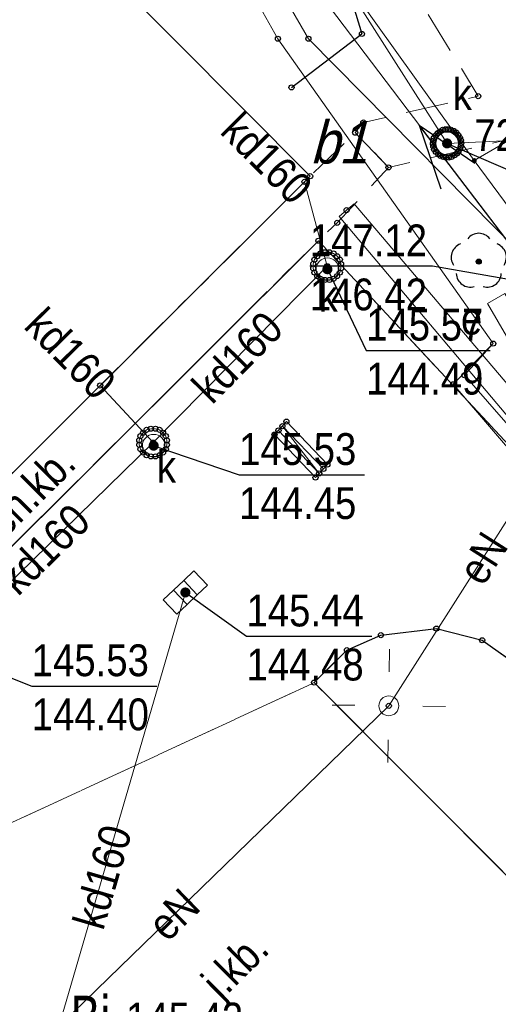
# Model space of a CAD drawing. Header units: metres. Extents: x 5548743 to 5556416, y 5707500 to 5714000.
# Tile 211 of 244: x 5554382 to 5554399, y 5710511 to 5710546. Entities that reach past the tile are written whole.
import ezdxf
from ezdxf.enums import TextEntityAlignment as Align

# ---------------------------------------------------------------- set-up
doc = ezdxf.new("R2010")
doc.units = ezdxf.units.M
for name, pattern in [('1.5_0.75', [2.25, 1.5, -0.75]), ('2.25_0.75', [3, 2.25, -0.75]), ('219-1000', [0]), ('suep_nn_1000', [0])]:
    doc.linetypes.add(name, pattern=pattern)
doc.layers.get('0').update_dxf_attribs({"color": 2, "lineweight": 5})
doc.styles.get("Standard").update_dxf_attribs({"font": 'Working1250', "width": 0.75})
doc.linetypes.add('902-1000', pattern='A,5,0,[1,ksztalty.shx,S=1,R=0,X=0,Y=0],5', length=10)
doc.linetypes.add('otdn_1000', pattern='A,7,0,[21,ksztalty.shx,S=0.7,R=0,X=0,Y=0]', length=7)

# ---------------------------------------------------------------- blocks, each defined once
blk = doc.blocks.new('PUNKTBUD')
at = {"color": 0}
blk.add_circle((0, 0), 0.09, dxfattribs=at)
blk = doc.blocks.new('203')
at = {"linetype": 'Continuous', "lineweight": 0}
h = blk.add_hatch(color=0, dxfattribs=at)
edge = h.paths.add_edge_path()
edge.add_arc((0, 0), 0.09, 0, 360)
blk = doc.blocks.new('SUEP1')
at = {"color": 0, "linetype": 'Continuous'}
for p, q in [((7.5, 0), (5.25, 0.75)), ((22.5, 0), (20.25, 0.75)), ((0, 0), (7.5, 0)), ((7.5, 0), (5.25, -0.75)), ((7.5, 0), (22.5, 0)), ((22.5, 0), (20.25, -0.75))]:
    blk.add_line(p, q, dxfattribs=at)
blk = doc.blocks.new('SM01')
at = {"color": 0, "linetype": 'Continuous', "lineweight": 13}
for p, q in [((-0.848, 0.848), (-1.414, 1.414)), ((0.849, 0.848), (1.414, 1.414)), ((-0.848, -0.849), (-1.414, -1.414)), ((0.849, -0.849), (1.414, -1.414))]:
    blk.add_line(p, q, dxfattribs=at)
blk.add_circle((0, 0), 0.35, dxfattribs=at)
blk = doc.blocks.new('PW01')
at = {"linetype": 'Continuous', "lineweight": 13}
h = blk.add_hatch(color=0, dxfattribs=at)
edge = h.paths.add_edge_path()
edge.add_arc((0, 0), 0.18, 0, 360)
blk = doc.blocks.new('US05')
at = {"color": 0, "linetype": 'Continuous', "lineweight": 13}
for p, q in [((-0.75, -0.35), (-0.75, 0.35)), ((-0.75, 0.35), (-0.25, 0.35)), ((-0.25, -0.35), (-0.25, 0.35)), ((-0.25, 0.35), (0.25, 0.35)), ((0.25, -0.35), (0.25, 0.35)), ((0.25, 0.35), (0.75, 0.35)), ((0.75, -0.35), (0.75, 0.35)), ((-0.75, -0.35), (-0.25, -0.35)), ((-0.25, -0.35), (0.25, -0.35)), ((0.25, -0.35), (0.75, -0.35))]:
    blk.add_line(p, q, dxfattribs=at)
blk = doc.blocks.new('US22')
at = {"color": 0, "linetype": 'Continuous', "lineweight": 0}
blk.add_circle((0, 0), 0.4, dxfattribs=at)
blk = doc.blocks.new('US18')
at = {"color": 0, "linetype": 'Continuous', "lineweight": 13}
for p, q in [((-0.75, -0.35), (-0.75, 0.35)), ((-0.75, 0.35), (0.75, 0.35)), ((0.75, -0.35), (0.75, 0.35)), ((-0.75, -0.35), (0.75, -0.35))]:
    blk.add_line(p, q, dxfattribs=at)
blk = doc.blocks.new('OP021')
at = {"linetype": 'Continuous', "lineweight": 13}
h = blk.add_hatch(color=0, dxfattribs=at)
edge = h.paths.add_edge_path()
edge.add_arc((0, 0), 0.1, 0, 360)
at = {"color": 0, "linetype": 'Continuous', "lineweight": -3}
for centre, start, end in [((0, 0.5), 38.316, 141.684), ((-0.476, 0.154), 110.388, 213.756), ((0.476, 0.154), 326.244, 69.612), ((-0.294, -0.404), 182.272, 285.64), ((0.294, -0.404), 254.36, 357.728), ((0.294, -0.404), 254.36, 357.728)]:
    blk.add_arc(centre, 0.5, start, end, dxfattribs=at)
blk = doc.blocks.new('PIKIETAW1891')
at = {"color": 0}
blk.add_circle((0, 0), 0.09, dxfattribs=at)

msp = doc.modelspace()

# ---------------------------------------------------------------- linework, layer by layer
at = {"layer": '218-kontur użytku gruntowego', "color": 3, "linetype": 'CONTINUOUS', "lineweight": 18, "flags": 128}
for points in [[(5554397.9, 5710540.87), (5554382.45, 5710562.47)], [(5554382.45, 5710562.47), (5554397.9, 5710540.87)], [(5554397.9, 5710540.87), (5554434.63, 5710562.21)], [(5554434.63, 5710562.21), (5554397.9, 5710540.87)], [(5554413.41, 5710519.89), (5554397.9, 5710540.87)], [(5554397.9, 5710540.87), (5554413.41, 5710519.89)]]:
    msp.add_lwpolyline(points, dxfattribs=at)
at = {"layer": '219-działka ewidencyjna', "color": 7, "linetype": '219-1000', "lineweight": 18, "flags": 128}
for points in [[(5554382.45, 5710562.47), (5554397.9, 5710540.87)], [(5554434.63, 5710562.21), (5554397.9, 5710540.87)], [(5554397.9, 5710540.87), (5554413.41, 5710519.89)]]:
    msp.add_lwpolyline(points, dxfattribs=at)
at = {"layer": '312-budynek ewidencyjny', "color": 7, "linetype": 'CONTINUOUS', "lineweight": 35, "flags": 128}
for points in [[(5554375.37, 5710557.14), (5554392.1, 5710540.32)], [(5554392.1, 5710540.32), (5554377.22, 5710525.48)]]:
    msp.add_lwpolyline(points, dxfattribs=at)
at = {"layer": 'chodnik', "color": 7, "linetype": '1.5_0.75', "lineweight": 18, "flags": 128}
for points in [[(5554409.6, 5710545.62), (5554415.1, 5710548.81), (5554424.57, 5710554.26), (5554423.48, 5710556.08), (5554421.45, 5710554.89), (5554419.97, 5710557.46), (5554419.57, 5710558.15), (5554416.73, 5710556.51), (5554417.08, 5710555.92), (5554418.62, 5710553.3), (5554415.59, 5710551.64), (5554414.79, 5710552.95), (5554411.31, 5710550.93), (5554410.54, 5710552.2), (5554410.21, 5710552.76), (5554407.17, 5710551.01), (5554407.6, 5710550.29), (5554409.1, 5710547.77), (5554402.53, 5710543.98), (5554402, 5710544.89), (5554401.03, 5710544.35), (5554386.59, 5710567.79), (5554374.1, 5710581.99), (5554358.19, 5710600.16), (5554356.05, 5710597.82), (5554384.2, 5710565.77), (5554398.04, 5710543.15), (5554393.98, 5710542.22), (5554393.69, 5710541.86), (5554394.87, 5710540.63), (5554399, 5710541.59), (5554401.02, 5710538.25), (5554402.9, 5710535.82), (5554401.94, 5710535.09), (5554403.5, 5710533.11), (5554404.4, 5710533.82), (5554408.42, 5710528.67), (5554407.51, 5710528), (5554409.02, 5710525.97), (5554409.97, 5710526.73), (5554411.75, 5710524.49), (5554416.03, 5710519.11), (5554418.7, 5710520.56), (5554418.31, 5710521.08), (5554416.25, 5710523.69), (5554414.24, 5710526.31), (5554408.62, 5710533.5), (5554406.48, 5710536.28), (5554403.82, 5710539.7), (5554402.71, 5710541.62)], [(5554394.87, 5710540.63), (5554393.69, 5710541.86), (5554392.1, 5710540.32), (5554377.22, 5710525.48), (5554376.74, 5710525.96), (5554376.8, 5710526.02), (5554376.54, 5710526.25), (5554368.29, 5710518.05), (5554368.54, 5710517.8), (5554368.61, 5710517.87), (5554369.08, 5710517.4), (5554353.45, 5710501.86), (5554354.7, 5710500.51), (5554368.95, 5710514.67), (5554372.41, 5710511.24), (5554376.17, 5710514.97), (5554372.75, 5710518.44), (5554392.39, 5710538.04), (5554393.06, 5710538.67)]]:
    msp.add_lwpolyline(points, close=True, dxfattribs=at)
at = {"layer": 'jezdnia', "color": 7, "linetype": '2.25_0.75', "lineweight": 18, "flags": 128}
msp.add_lwpolyline([(5554349.2, 5710506.12), (5554347.79, 5710504.73), (5554345.62, 5710502.56), (5554346.13, 5710502.05), (5554355.97, 5710492.22), (5554356.42, 5710491.77), (5554357.25, 5710490.94), (5554357.4, 5710490.79), (5554370.91, 5710477.32), (5554371.36, 5710476.91), (5554371.82, 5710476.4), (5554372.76, 5710474.83), (5554373.11, 5710473.91), (5554373.2, 5710473.08), (5554373.16, 5710472.16), (5554372.84, 5710471.07), (5554380.83, 5710483.08), (5554379.04, 5710481.37), (5554377.53, 5710480.89), (5554376.56, 5710481.41), (5554376.24, 5710482.57), (5554376.67, 5710483.77), (5554377.63, 5710485.24), (5554385.64, 5710493.3), (5554395.08, 5710502.7), (5554403.72, 5710511.31), (5554405.02, 5710513.02), (5554405.93, 5710515.08), (5554406.37, 5710517.06), (5554406.48, 5710518.65), (5554406.24, 5710520.89), (5554405.58, 5710522.95), (5554404.65, 5710524.61), (5554403.44, 5710526.16), (5554392.39, 5710538.04), (5554372.75, 5710518.44), (5554376.17, 5710514.97), (5554392.24, 5710522.41), (5554393.4, 5710523.56), (5554394.6, 5710524.09), (5554396.56, 5710524.32), (5554398.18, 5710523.91), (5554399.68, 5710522.85), (5554400.57, 5710521.71), (5554401.15, 5710519.68), (5554400.75, 5710517.28), (5554399.29, 5710515.34), (5554392.24, 5710522.41), (5554376.17, 5710514.97), (5554372.41, 5710511.24), (5554366.42, 5710496.69), (5554373.52, 5710489.64), (5554373.15, 5710489.18), (5554371.8, 5710488.35), (5554370.28, 5710488.03), (5554368.28, 5710488.18), (5554366.06, 5710489.38), (5554365.07, 5710490.8), (5554364.6, 5710492.63), (5554364.77, 5710494.14), (5554365.27, 5710495.3), (5554365.72, 5710495.96), (5554366.42, 5710496.69), (5554372.41, 5710511.24), (5554368.95, 5710514.67), (5554354.7, 5710500.51), (5554353.45, 5710501.86)], close=True, dxfattribs=at)
at = {"layer": 'komora podziemna', "color": 34, "linetype": 'CONTINUOUS', "lineweight": 18, "flags": 128}
for points in [[(5554393.05, 5710537.49), (5554393.15, 5710537.37), (5554393.19, 5710537.22), (5554393.19, 5710537.06), (5554393.15, 5710536.91), (5554393.05, 5710536.79), (5554392.93, 5710536.69), (5554392.78, 5710536.65), (5554392.62, 5710536.65), (5554392.47, 5710536.69), (5554392.35, 5710536.79), (5554392.25, 5710536.91), (5554392.21, 5710537.06), (5554392.21, 5710537.22), (5554392.25, 5710537.37), (5554392.35, 5710537.49), (5554392.47, 5710537.59), (5554392.62, 5710537.63), (5554392.78, 5710537.63), (5554392.93, 5710537.59)], [(5554386.9, 5710531.25), (5554387, 5710531.13), (5554387.04, 5710530.98), (5554387.04, 5710530.82), (5554387, 5710530.67), (5554386.9, 5710530.55), (5554386.78, 5710530.45), (5554386.63, 5710530.41), (5554386.47, 5710530.41), (5554386.32, 5710530.45), (5554386.2, 5710530.55), (5554386.1, 5710530.67), (5554386.06, 5710530.82), (5554386.06, 5710530.98), (5554386.1, 5710531.13), (5554386.2, 5710531.25), (5554386.32, 5710531.35), (5554386.47, 5710531.39), (5554386.63, 5710531.39), (5554386.78, 5710531.35)]]:
    msp.add_lwpolyline(points, close=True, dxfattribs=at)
at = {"layer": 'krawężnik', "color": 7, "linetype": 'CONTINUOUS', "lineweight": 25, "flags": 128}
for points in [[(5554392.39, 5710538.04), (5554372.75, 5710518.44), (5554376.17, 5710514.97)], [(5554408.24, 5710510.92), (5554397.54, 5710501.36), (5554389.3, 5710493.54), (5554381.69, 5710484.46), (5554380.83, 5710483.08), (5554379.04, 5710481.37), (5554377.53, 5710480.89), (5554376.56, 5710481.41), (5554376.24, 5710482.57), (5554376.67, 5710483.77), (5554377.63, 5710485.24), (5554385.64, 5710493.3), (5554395.08, 5710502.7), (5554403.72, 5710511.31), (5554405.02, 5710513.02), (5554405.93, 5710515.08), (5554406.37, 5710517.06), (5554406.48, 5710518.65), (5554406.24, 5710520.89), (5554405.58, 5710522.95), (5554404.65, 5710524.61), (5554403.44, 5710526.16), (5554392.39, 5710538.04)]]:
    msp.add_lwpolyline(points, dxfattribs=at)
msp.add_lwpolyline([(5554392.24, 5710522.41), (5554393.4, 5710523.56), (5554394.6, 5710524.09), (5554396.56, 5710524.32), (5554398.18, 5710523.91), (5554399.68, 5710522.85), (5554400.57, 5710521.71), (5554401.15, 5710519.68), (5554400.75, 5710517.28), (5554399.29, 5710515.34)], close=True, dxfattribs=at)
at = {"layer": 'ogrodzenie trwałe', "color": 7, "linetype": '902-1000', "lineweight": 25, "flags": 128}
for points in [[(5554333.06, 5710551.62), (5554368.63, 5710581.35), (5554393.32, 5710547.34), (5554393.93, 5710545.35)], [(5554391.44, 5710543.46), (5554393.93, 5710545.35)]]:
    msp.add_lwpolyline(points, dxfattribs=at)
at = {"layer": 'przewód elektroenergetyczny niskiego napięcia', "color": 1, "linetype": 'suep_nn_1000', "lineweight": 18, "flags": 128}
msp.add_lwpolyline([(5554409.56, 5710524.2), (5554376.77, 5710567.41)], dxfattribs=at)
at = {"layer": 'przewód elektroenergetyczny podziemny', "color": 1, "linetype": 'CONTINUOUS', "lineweight": 18, "flags": 128}
for points in [[(5554388.94, 5710561.37), (5554386.66, 5710559.01), (5554385.65, 5710556.23), (5554392.04, 5710545.18), (5554400.54, 5710536.57), (5554399.64, 5710535.38), (5554399.84, 5710535.3)], [(5554376.7, 5710555.98), (5554377.21, 5710555.65), (5554382.26, 5710560.65), (5554390.96, 5710545.18), (5554398.57, 5710534.4)], [(5554398.57, 5710534.4), (5554397.16, 5710532.96), (5554400, 5710529.64), (5554394.88, 5710521.59), (5554379.16, 5710506.32), (5554368.13, 5710494.92)], [(5554398.57, 5710534.4), (5554397.55, 5710533.28), (5554406.98, 5710522.49), (5554407.51, 5710521.08), (5554405.81, 5710513.14), (5554406.66, 5710511.48), (5554415.71, 5710501)]]:
    msp.add_lwpolyline(points, dxfattribs=at)
at = {"layer": 'przewód kanalizacyjny', "color": 34, "linetype": 'CONTINUOUS', "lineweight": 18, "flags": 128}
for points in [[(5554416.59, 5710543.02), (5554406.44, 5710541.92), (5554396.94, 5710541.48), (5554367.47, 5710587.74)], [(5554386.55, 5710530.9), (5554392.7, 5710537.14), (5554391.9, 5710540.12)], [(5554386.55, 5710530.9), (5554384.68, 5710532.92)], [(5554379.13, 5710523.65), (5554386.55, 5710530.9)], [(5554387.69, 5710525.6), (5554382.37, 5710507.34)]]:
    msp.add_lwpolyline(points, dxfattribs=at)
at = {"layer": 'rzedna-Atr2', "color": 7, "flags": 128}
for points in [[(5554396.94, 5710541.48), (5554399.86, 5710540.22), (5554404.238, 5710540.22)], [(5554401.61, 5710536.23), (5554396.42, 5710537.14), (5554392.089, 5710537.14)], [(5554392.71, 5710537.03), (5554394.08, 5710534.16), (5554398.458, 5710534.16)], [(5554386.57, 5710530.79), (5554389.59, 5710529.76), (5554394.016, 5710529.76)], [(5554387.69, 5710525.6), (5554389.85, 5710524.05), (5554394.276, 5710524.05)], [(5554379.15, 5710523.52), (5554382.26, 5710522.29), (5554386.678, 5710522.29)]]:
    msp.add_lwpolyline(points, dxfattribs=at)
at = {"layer": 'schody w ciągu komunikacyjnym', "color": 7, "linetype": 'CONTINUOUS', "lineweight": 18, "flags": 128}
msp.add_lwpolyline([(5554390.98, 5710531.33), (5554392.42, 5710529.81), (5554391.12, 5710531.48), (5554392.57, 5710529.97), (5554392.71, 5710530.12), (5554391.26, 5710531.64), (5554391.26, 5710531.64), (5554390.84, 5710531.18), (5554390.84, 5710531.18), (5554392.29, 5710529.66), (5554392.29, 5710529.66), (5554392.71, 5710530.12)], dxfattribs=at)
at = {"layer": 'studnia kanalizacyjna', "color": 34, "linetype": 'CONTINUOUS', "lineweight": 18, "flags": 128}
msp.add_lwpolyline([(5554397.44, 5710541.49), (5554397.43, 5710541.39), (5554397.4, 5710541.29), (5554397.34, 5710541.2), (5554397.28, 5710541.12), (5554397.2, 5710541.06), (5554397.1, 5710541), (5554397, 5710540.98), (5554396.9, 5710540.98), (5554396.8, 5710541), (5554396.7, 5710541.04), (5554396.62, 5710541.1), (5554396.54, 5710541.18), (5554396.48, 5710541.27), (5554396.45, 5710541.37), (5554396.44, 5710541.47), (5554396.45, 5710541.57), (5554396.47, 5710541.67), (5554396.53, 5710541.76), (5554396.6, 5710541.84), (5554396.68, 5710541.9), (5554396.78, 5710541.96), (5554396.88, 5710541.98), (5554396.98, 5710541.98), (5554397.08, 5710541.96), (5554397.18, 5710541.92), (5554397.26, 5710541.86), (5554397.33, 5710541.78), (5554397.39, 5710541.69), (5554397.43, 5710541.59)], close=True, dxfattribs=at)
at = {"layer": 'trawnik', "color": 7, "linetype": '1.5_0.75', "lineweight": 18, "flags": 128}
msp.add_lwpolyline([(5554399.29, 5710515.34), (5554400.75, 5710517.28), (5554401.15, 5710519.68), (5554400.57, 5710521.71), (5554399.68, 5710522.85), (5554398.18, 5710523.91), (5554396.56, 5710524.32), (5554394.6, 5710524.09), (5554393.4, 5710523.56), (5554392.24, 5710522.41)], close=True, dxfattribs=at)
at = {"layer": 'ściana oporowa (linia)', "color": 0, "lineweight": 18}
for q in [(5554393.39, 5710539.12), (5554408.761, 5710521.542)]:
    msp.add_line((5554393.657, 5710539.346), q, dxfattribs=at)
at = {"layer": 'ściana oporowa (linia)', "color": 0, "linetype": 'otdn_1000', "lineweight": 18}
for q in [(5554393.39, 5710539.12), (5554407.939, 5710521.318)]:
    msp.add_line((5554393.123, 5710538.894), q, dxfattribs=at)

# ---------------------------------------------------------------- block references
at = {"layer": '203-punkt graniczny', "color": 7, "linetype": 'CONTINUOUS', "lineweight": 18}
msp.add_blockref('203', (5554397.9, 5710540.87), dxfattribs=at)
at = {"layer": 'drzewo liściaste', "color": 94, "linetype": 'CONTINUOUS', "lineweight": 18}
msp.add_blockref('OP021', (5554398.06, 5710537.3), dxfattribs=at)
at = {"layer": 'kratka ściekowa', "color": 34, "linetype": 'CONTINUOUS', "lineweight": 18, "rotation": 43.402}
msp.add_blockref('US05', (5554387.69, 5710525.6), dxfattribs=at)
at = {"layer": 'latarnia', "color": 7, "linetype": 'CONTINUOUS', "lineweight": 18, "rotation": 134.17}
msp.add_blockref('SM01', (5554394.88, 5710521.59), dxfattribs=at)
at = {"layer": 'przewód elektroenergetyczny niskiego napięcia', "color": 1, "linetype": 'CONTINUOUS', "lineweight": 18}
for p, rotation in [((5554409.56, 5710524.2), 127.193), ((5554408.92, 5710523.33), 232.566)]:
    msp.add_blockref('SUEP1', p, dxfattribs=dict(at, rotation=rotation))
at = {"layer": 'Punkt budynku', "color": 5, "linetype": 'CONTINUOUS', "lineweight": 13}
msp.add_blockref('PUNKTBUD', (5554392.1, 5710540.32), dxfattribs=at)
at = {"layer": 'Punkt roboczy BDOT GESUT K1', "color": 6, "linetype": 'CONTINUOUS', "lineweight": 18}
for p in [(5554390.96, 5710545.18), (5554392.04, 5710545.18), (5554393.93, 5710545.35), (5554393.93, 5710545.35), (5554391.44, 5710543.46), (5554398.04, 5710543.15), (5554393.98, 5710542.22), (5554396.68, 5710541.9), (5554396.78, 5710541.96), (5554396.88, 5710541.98), (5554396.98, 5710541.98), (5554397.08, 5710541.96), (5554397.18, 5710541.92), (5554393.69, 5710541.86), (5554393.69, 5710541.86), (5554396.45, 5710541.57), (5554396.47, 5710541.67), (5554396.53, 5710541.76), (5554396.6, 5710541.84), (5554397.26, 5710541.86), (5554397.33, 5710541.78), (5554397.39, 5710541.69), (5554397.43, 5710541.59), (5554396.44, 5710541.47), (5554396.45, 5710541.37), (5554396.48, 5710541.27), (5554396.94, 5710541.48), (5554396.94, 5710541.48), (5554397.34, 5710541.2), (5554397.4, 5710541.29), (5554397.43, 5710541.39), (5554397.44, 5710541.49), (5554396.54, 5710541.18), (5554396.62, 5710541.1), (5554396.7, 5710541.04), (5554396.8, 5710541), (5554396.9, 5710540.98), (5554397, 5710540.98), (5554397.1, 5710541), (5554397.2, 5710541.06), (5554397.28, 5710541.12), (5554394.87, 5710540.63), (5554394.87, 5710540.63), (5554392.1, 5710540.32), (5554391.9, 5710540.12), (5554393.39, 5710539.12), (5554393.06, 5710538.67), (5554392.39, 5710538.04), (5554392.39, 5710538.04), (5554392.39, 5710538.04), (5554392.39, 5710538.04), (5554392.25, 5710537.37), (5554392.35, 5710537.49), (5554392.47, 5710537.59), (5554392.62, 5710537.63), (5554392.78, 5710537.63), (5554392.93, 5710537.59), (5554393.05, 5710537.49), (5554393.15, 5710537.37), (5554392.21, 5710537.22), (5554392.21, 5710537.06), (5554392.7, 5710537.14), (5554392.71, 5710537.03), (5554392.71, 5710537.03), (5554393.19, 5710537.22), (5554393.19, 5710537.06), (5554398.06, 5710537.3), (5554392.25, 5710536.91), (5554392.35, 5710536.79), (5554392.47, 5710536.69), (5554392.93, 5710536.69), (5554393.05, 5710536.79), (5554393.15, 5710536.91), (5554392.62, 5710536.65), (5554392.78, 5710536.65), (5554398.57, 5710534.4), (5554398.57, 5710534.4), (5554398.57, 5710534.4), (5554397.55, 5710533.28), (5554384.68, 5710532.92), (5554397.16, 5710532.96), (5554391.12, 5710531.48), (5554391.26, 5710531.64), (5554391.26, 5710531.64), (5554386.1, 5710531.13), (5554386.2, 5710531.25), (5554386.32, 5710531.35), (5554386.47, 5710531.39), (5554386.63, 5710531.39), (5554386.78, 5710531.35), (5554386.9, 5710531.25), (5554387, 5710531.13), (5554390.84, 5710531.18), (5554390.84, 5710531.18), (5554390.98, 5710531.33), (5554386.06, 5710530.98), (5554386.06, 5710530.82), (5554386.55, 5710530.9), (5554386.55, 5710530.9), (5554386.55, 5710530.9), (5554386.57, 5710530.79), (5554386.57, 5710530.79), (5554387.04, 5710530.98), (5554387.04, 5710530.82), (5554386.1, 5710530.67), (5554386.2, 5710530.55), (5554386.32, 5710530.45), (5554386.47, 5710530.41), (5554386.63, 5710530.41), (5554386.78, 5710530.45), (5554386.9, 5710530.55), (5554387, 5710530.67), (5554392.71, 5710530.12), (5554392.71, 5710530.12), (5554392.42, 5710529.81), (5554392.57, 5710529.97), (5554392.29, 5710529.66), (5554392.29, 5710529.66), (5554387.69, 5710525.6), (5554387.69, 5710525.6), (5554387.69, 5710525.6), (5554396.56, 5710524.32), (5554396.56, 5710524.32), (5554396.56, 5710524.32), (5554394.6, 5710524.09), (5554394.6, 5710524.09), (5554394.6, 5710524.09), (5554398.18, 5710523.91), (5554398.18, 5710523.91), (5554398.18, 5710523.91), (5554393.4, 5710523.56), (5554393.4, 5710523.56), (5554393.4, 5710523.56), (5554392.24, 5710522.41), (5554392.24, 5710522.41), (5554392.24, 5710522.41), (5554394.88, 5710521.59), (5554394.88, 5710521.59)]:
    msp.add_blockref('PIKIETAW1891', p, dxfattribs=at)
at = {"layer": 'rzedna', "color": 34, "linetype": 'CONTINUOUS', "lineweight": 18}
for p in [(5554396.94, 5710541.48), (5554392.71, 5710537.03), (5554386.57, 5710530.79), (5554387.69, 5710525.6)]:
    msp.add_blockref('PW01', p, dxfattribs=at)
at = {"layer": 'szafa elektroenergetyczna lub kontener', "color": 1, "linetype": 'CONTINUOUS', "lineweight": 18, "rotation": 300.068}
msp.add_blockref('US18', (5554399.05, 5710535.35), dxfattribs=at)
at = {"layer": 'właz do komory lub kanału - okrągły', "color": 7, "linetype": 'CONTINUOUS', "lineweight": 18}
for p in [(5554396.94, 5710541.48), (5554392.71, 5710537.03), (5554386.57, 5710530.79)]:
    msp.add_blockref('US22', p, dxfattribs=at)

# ---------------------------------------------------------------- texts
at = {"layer": '203-punkt graniczny-Atr103', "color": 7, "width": 0.9}
msp.add_text('7272', height=1.125, dxfattribs=at).set_placement((5554397.9, 5710540.87), align=Align.BOTTOM_LEFT)
msp.add_text('7272', height=1.125, dxfattribs=at).set_placement((5554397.9, 5710540.87), align=Align.BOTTOM_LEFT)
at = {"layer": '210-oznaczenie konturu użytku gruntowego', "color": 3, "linetype": 'CONTINUOUS', "lineweight": 18, "width": 0.79}
msp.add_text('Bi', height=1.5, dxfattribs=at).set_placement((5554383.63, 5710509.84))
at = {"layer": 'chodnik-Atr17', "color": 7, "width": 0.9}
msp.add_text('ch.kb.', height=1.125, rotation=44.943, dxfattribs=at).set_placement((5554382.22, 5710529.2), align=Align.MIDDLE_CENTER)
at = {"layer": 'jezdnia-Atr17', "color": 7, "width": 0.9}
msp.add_text('j.kb.', height=1.125, rotation=44.771, dxfattribs=at).set_placement((5554389.44, 5710512.43), align=Align.MIDDLE_CENTER)
at = {"layer": 'przewód elektroenergetyczny podziemny-Atr1', "color": 1, "width": 0.9}
for rotation, p in [(57.542, (5554398.2, 5710526.81)), (44.169, (5554387.28, 5710514.21))]:
    msp.add_text('eN', height=1.125, rotation=rotation, dxfattribs=at).set_placement(p, align=Align.MIDDLE_CENTER)
at = {"layer": 'przewód kanalizacyjny-Atr1', "color": 34, "width": 0.9}
for rotation, p in [(314.829, (5554390.57, 5710540.95)), (314.416, (5554383.63, 5710534.05)), (45.418, (5554389.53, 5710533.92)), (44.335, (5554382.7, 5710527.13)), (73.757, (5554384.76, 5710515.54))]:
    msp.add_text('kd160', height=1.125, rotation=rotation, dxfattribs=at).set_placement(p, align=Align.MIDDLE_CENTER)
at = {"layer": 'Punkt budynku-Atr103', "color": 5, "oblique": 15, "width": 0.9}
msp.add_text('b1', height=1.5, dxfattribs=at).set_placement((5554392.1, 5710540.32), align=Align.BOTTOM_LEFT)
at = {"layer": 'rzedna-Atr2', "color": 7, "width": 0.9}
msp.add_text('147.12', height=1.125, dxfattribs=at).set_placement((5554392.089, 5710537.151), align=Align.BOTTOM_LEFT)
at = {"layer": 'rzedna-Atr2', "color": 34, "width": 0.9}
for s, p in [('145.57', (5554394.08, 5710534.171)), ('145.53', (5554389.59, 5710529.771)), ('145.44', (5554389.85, 5710524.061)), ('145.53', (5554382.26, 5710522.301)), ('145.42', (5554385.59, 5710509.631))]:
    msp.add_text(s, height=1.125, dxfattribs=at).set_placement(p, align=Align.BOTTOM_LEFT)
at = {"layer": 'rzedna-Atr3', "color": 7, "width": 0.9}
msp.add_text('146.42', height=1.125, dxfattribs=at).set_placement((5554392.089, 5710535.239), align=Align.BOTTOM_LEFT)
at = {"layer": 'rzedna-Atr3', "color": 34, "width": 0.9}
for s, p in [('144.49', (5554394.08, 5710532.259)), ('144.45', (5554389.59, 5710527.859)), ('144.48', (5554389.85, 5710522.149)), ('144.40', (5554382.26, 5710520.389))]:
    msp.add_text(s, height=1.125, dxfattribs=at).set_placement(p, align=Align.BOTTOM_LEFT)
at = {"layer": 'szafa elektroenergetyczna lub kontener-Atr17', "color": 1, "width": 0.9}
msp.add_text('e', height=1.125, dxfattribs=at).set_placement((5554397.43, 5710534.72))
at = {"layer": 'właz do komory lub kanału - okrągły-Atr17', "color": 7, "width": 0.9}
msp.add_text('k', height=1.125, dxfattribs=at).set_placement((5554397.14, 5710542.66))
for p in [(5554392.74, 5710536.09), (5554387.02, 5710530.05)]:
    msp.add_text('k', height=1.125, dxfattribs=at).set_placement(p, align=Align.MIDDLE_CENTER)

doc.saveas('drawing.dxf')
